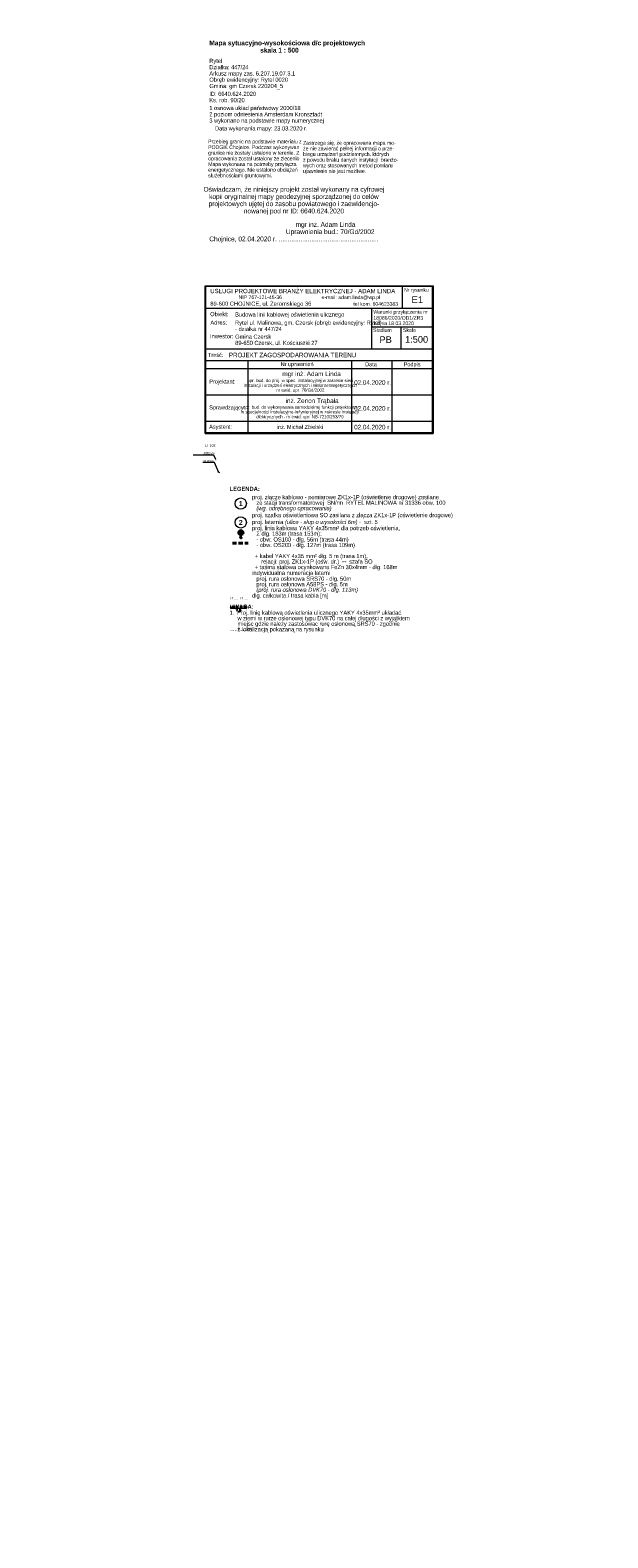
# Model space of a CAD drawing. Header units: metres. Extents: x 0 to 6486189, y 0 to 5958420.
# Tile 24 of 24: x 6485910 to 6486189, y 5957693 to 5958420. Entities that reach past the tile are written whole.
import ezdxf
from ezdxf import colors
from ezdxf.entities.mleader import LeaderData, LeaderLine
from ezdxf.enums import TextEntityAlignment as Align
from ezdxf.math import Vec2, Vec3

# ---------------------------------------------------------------- set-up
doc = ezdxf.new("R2010")
doc.units = ezdxf.units.M
doc.header["$MEASUREMENT"] = 0
doc.set_wipeout_variables(frame=1)
doc.linetypes.add('DASHED', pattern=[19.05, 12.7, -6.35])
doc.linetypes.add('L_0_04', pattern=[1.5, 1, -0.5])
doc.layers.get('0').update_dxf_attribs({"color": 8, "linetype": 'CONTINUOUS', "lineweight": 13})
doc.layers.get('DEFPOINTS').update_dxf_attribs({"linetype": 'CONTINUOUS', "lineweight": 0, "true_color": 0xffffff})
for name, color, linetype, lineweight in [('E_proj_nn_opisy', 7, 'CONTINUOUS', 9), ('E_proj_opisy', 7, 'CONTINUOUS', 9), ('E_proj_opisy_ośw', 1, 'CONTINUOUS', 13), ('E_proj_opisy_ośw.', 7, 'CONTINUOUS', 13), ('E_proj_osłona r. opis', 166, 'CONTINUOUS', 9), ('E_proj_ośw_latarnia', 1, 'CONTINUOUS', 35), ('E_proj_ośw_linia', 1, 'L_0_04', 40), ('E_proj_ośw_opisy_latarnie', 230, 'CONTINUOUS', 13), ('E_proj_ośw_osłona r.', 140, 'L_0_04', 25)]:
    doc.layers.add(name, color=color, linetype=linetype, lineweight=lineweight)
doc.styles.add('0PISY', font='arial.ttf', dxfattribs={"width": 0.8})
doc.styles.add('Andy', font='arial.ttf', dxfattribs={"height": 2})
doc.styles.add('Andy 14', font='arial.ttf', dxfattribs={"height": 2.8})
doc.styles.add('Andy B', font='arialbd.ttf', dxfattribs={"height": 1.8})
doc.styles.add('Annotative', font='simplex.shx')
doc.styles.add('ARIAL', font='arial.ttf', dxfattribs={"height": 2})
doc.styles.add('Narrow', font='ARIALN.TTF', dxfattribs={"height": 2})
doc.styles.get("Standard").update_dxf_attribs({"font": 'simplex.shx'})
doc.styles.add('Style-Arial', font='arial.ttf')
doc.dimstyles.new('wymiary', dxfattribs={"dimtxt": 0.65, "dimasz": 0.25, "dimexe": 0.25, "dimexo": 1, "dimgap": 0.1, "dimtad": 1, "dimzin": 1, "dimtxsty": 'Annotative', "dimblk": 'OBLIQUE', "dimcen": 0.0025, "dimdle": 0.05, "dimadec": 0, "dimazin": 0, "dimtfac": 1, "dimtmove": 0, "dimatfit": 3, "dimldrblk": 'NONE', "dimfxl": 1, "dimarcsym": 0})

# ---------------------------------------------------------------- blocks, each defined once
blk = doc.blocks.new('data')
at = {"style": 'Narrow'}
blk.add_text('02.04.2020 r.', height=2, dxfattribs=at).set_placement((3540011.6, 6012177.69), align=Align.MIDDLE_CENTER)
blk = doc.blocks.new('_None')
blk = doc.blocks.new('_Oblique')
at = {"color": 0, "linetype": 'ByBlock', "lineweight": -2}
blk.add_line((-0.5, -0.5), (0.5, 0.5), dxfattribs=at)
blk = doc.blocks.new('opis_wieloninia')
at = {"lineweight": 0, "transparency": 16777216}
blk.add_wipeout([(-0.52, 1.93), (-0.62, 1.9), (-0.73, 1.86), (-0.81, 1.82), (-0.99, 1.73), (-1.12, 1.65), (-1.25, 1.56), (-1.38, 1.44), (-1.5, 1.32), (-1.61, 1.18), (-1.74, 0.97), (-1.83, 0.8), (-1.9, 0.63), (-1.94, 0.46), (-1.98, 0.24), (-2, 0), (-1.99, -0.21), (-1.92, -0.56), (-1.81, -0.85), (-1.66, -1.11), (-1.47, -1.36), (-1.28, -1.53), (-1.07, -1.68), (-0.85, -1.81), (-0.52, -1.93), (-0.3, -1.97), (0, -2), (0.32, -1.97), (0.68, -1.88), (0.97, -1.75), (1.23, -1.57), (1.41, -1.41), (1.61, -1.18), (1.81, -0.85), (1.93, -0.51), (1.99, -0.19), (1.99, 0.16), (1.92, 0.54), (1.86, 0.73), (1.74, 0.98), (1.57, 1.24), (1.35, 1.47), (1.15, 1.63), (0.91, 1.78), (0.68, 1.88), (0.42, 1.95), (0.32, 1.97), (0.19, 1.99), (0.09, 1.99), (-0.06, 2), (-0.17, 1.99), (-0.27, 1.98), (-0.32, 1.97)], dxfattribs=at)
at = {"linetype": 'Continuous', "transparency": 16777216}
blk.add_circle((0, 0), 2, dxfattribs=at)
at = {"layer": 'E_proj_opisy', "transparency": 16777216, "style": 'Andy B'}
blk.add_attdef('NR', text='', height=1.8, dxfattribs=at).set_placement((0, 0), align=Align.MIDDLE_CENTER)
blk = doc.blocks.new('*D19')
at = {"layer": 'DEFPOINTS', "color": 0, "lineweight": -2, "transparency": 16777216}
for p, q in [((0.05, -0.78), (-7.67, -0.78)), ((-7.62, -1), (-7.62, -1.03)), ((0, -1), (0, -1.03))]:
    blk.add_line(p, q, dxfattribs=at)
at = {"layer": 'DEFPOINTS', "color": 0, "transparency": 16777216}
for p in [(0, 0), (-7.62, 0), (-7.62, -0.78)]:
    blk.add_point(p, dxfattribs=at)
at = {"layer": 'DEFPOINTS', "color": 0, "lineweight": -2, "transparency": 16777216, "xscale": 0.25, "yscale": 0.25, "zscale": 0.25, "rotation": 180}
blk.add_blockref('_Oblique', (-7.62, -0.78), dxfattribs=at)
at = {"layer": 'DEFPOINTS', "color": 0, "lineweight": -2, "transparency": 16777216, "xscale": 0.25, "yscale": 0.25, "zscale": 0.25}
blk.add_blockref('_Oblique', (0, -0.78), dxfattribs=at)
at = {"layer": 'DEFPOINTS', "color": 0, "lineweight": 0, "transparency": 16777216, "insert": (-3.81, -1.66), "char_height": 1.3, "attachment_point": 5}
blk.add_mtext('7,6', dxfattribs=at)
blk = doc.blocks.new('*U18')
at = {"linetype": 'DASHED', "lineweight": 13, "ltscale": 0.1}
for p, q in [((0, 0.3), (-7.62, 0.3)), ((0, -0.3), (-7.62, -0.3))]:
    blk.add_line(p, q, dxfattribs=at)
at = {"linetype": 'DASHED', "lineweight": 13, "ltscale": 0.01}
for centre in [(-7.62, 0), (0, 0)]:
    blk.add_ellipse(centre, major_axis=(0, 0.3), ratio=0.5, dxfattribs=at)
at = {"layer": 'DEFPOINTS', "color": 1, "lineweight": 0}
dim = blk.add_aligned_dim(p1=(0, 0), p2=(-7.62, 0), distance=0.78, dimstyle='wymiary', override={"dimtxt": 1.3, "dimtad": 2, "dimdec": 1, "dimlfac": 1, "dimrnd": 0, "dimtxsty": 'Standard'}, dxfattribs=at)
dim.commit()
dim.dimension.update_dxf_attribs({"geometry": '*D19', "text_midpoint": (-3.81, -1.66)})

msp = doc.modelspace()

# ---------------------------------------------------------------- linework, layer by layer
at = {"color": 7, "linetype": 'Continuous'}
for p, q in [((6485994.97, 5958225.69), (6485994.98, 5958296.98)), ((6485994.98, 5958296.98), (6486104.98, 5958296.98)), ((6485995.28, 5958226.12), (6485995.28, 5958296.69)), ((6486104.69, 5958226.12), (6486104.69, 5958296.69)), ((6485995.28, 5958244.28), (6486104.69, 5958244.28)), ((6485995.28, 5958231.69), (6486104.69, 5958231.69)), ((6485995.28, 5958226.12), (6486104.69, 5958226.12))]:
    msp.add_line(p, q, dxfattribs=at)
at = {"color": 7}
for p, q in [((6485995.28, 5958296.69), (6486104.69, 5958296.69)), ((6486090, 5958296.69), (6486090, 5958286.15)), ((6486104.98, 5958296.98), (6486104.98, 5958225.68)), ((6485995.28, 5958286.15), (6486104.69, 5958286.15)), ((6486075.21, 5958277.1), (6486104.69, 5958277.1)), ((6486089.55, 5958266.46), (6486089.55, 5958277.1)), ((6485995.28, 5958266.46), (6486104.67, 5958266.46)), ((6485995.28, 5958260.9), (6486104.67, 5958260.9)), ((6486015.6, 5958226.12), (6486015.6, 5958260.9)), ((6486065.78, 5958226.12), (6486065.78, 5958260.9)), ((6486085.13, 5958226.12), (6486085.13, 5958260.9)), ((6485995.28, 5958257.06), (6486104.67, 5958257.06)), ((6485994.97, 5958225.69), (6486104.98, 5958225.68))]:
    msp.add_line(p, q, dxfattribs=at)
at = {"color": 7, "flags": 128}
msp.add_lwpolyline([(6486075.21, 5958286.15), (6486075.21, 5958266.46)], dxfattribs=at)

# ---------------------------------------------------------------- block references
at = {"layer": 'E_proj_opisy', "transparency": 33554687, "xscale": 1.1, "yscale": 1.1, "zscale": 1.1}
for p in [(2592062.98, -655145.17), (2592062.98, -655157.65), (2592062.98, -655166.68)]:
    msp.add_blockref('data', p, dxfattribs=at)

# ---------------------------------------------------------------- texts
at = {"color": 7, "lineweight": 20}
for s, height, style, p in [('89-600 CHOJNICE, ul. Żeromskiego 36', 1.9886, 'ARIAL', (6486021.78, 5958287.32)), ('USŁUGI PROJEKTOWE BRANŻY ELEKTRYCZNEJ - ADAM LINDA', 2.1043, 'Andy', (6486042, 5958293.37)), ('NIP 767-121-45-36                            e-mail: adam.linda@wp.pl', 1.76, 'ARIAL', (6486045.25, 5958290.54)), ('Nr rysunku', 1.76, 'ARIAL', (6486096.91, 5958294.06)), ('tel kom. 604623383', 1.76, 'ARIAL', (6486077.24, 5958287.33))]:
    msp.add_text(s, height=height, dxfattribs=dict(at, style=style)).set_placement(p, align=Align.CENTER)
at = {"color": 7, "lineweight": 20, "style": 'ARIAL'}
for s, height, p in [('Stadium', 1.76, (6486075.97, 5958274.72)), ('Skala', 1.76, (6486090.42, 5958274.72)), ('Treść:', 1.909, (6485996.3, 5958262.65)), ('Nr uprawnień', 1.9091, (6486031.35, 5958258.19)), ('Data', 1.909, (6486072.15, 5958258.13)), ('Podpis', 1.909, (6486090.72, 5958258.13))]:
    msp.add_text(s, height=height, dxfattribs=at).set_placement(p)
for s, height, p in [('Projektant:', 1.9091, (6485996.87, 5958250.76)), ('Sprawdzający:', 1.9091, (6485996.87, 5958238.25)), ('Asystent:', 1.909, (6485996.87, 5958228.98))]:
    msp.add_text(s, height=height, dxfattribs=at).set_placement(p, align=Align.MIDDLE_LEFT)
msp.add_text('inż. Michał Zbielski', height=1.9091, dxfattribs=at).set_placement((6486040.71, 5958228.87), align=Align.MIDDLE_CENTER)
at = {"layer": 'E_proj_nn_opisy', "insert": (6486006.69, 5958199.99), "char_height": 3.6, "attachment_point": 1, "line_spacing_factor": 0.8, "style": '0PISY', "bg_fill": 3, "box_fill_scale": 1.5, "bg_fill_color": 256, "bg_fill_transparency": 0}
msp.add_mtext('\\fArial|b1|i0|c238|p34;\\H0.55556x;\\W1;{\\A1;LEGENDA:\\fArial|b0|i0|c238|p34;\\P\\H0.5x;\\P\\H2x;              \\fArial Narrow|b0|i0|c238|p34;proj. złącze kablowo - pomiarowe ZK1x-1P (oświetlenie drogowe) zasilane \\P                 ze stacji transformatorowej  SN/nn  RYTEL MALINOWA nr 31336 obw. 100\\P                 \\fArial Narrow|b0|i1|c238|p34;(wg. odrębnego opracowania)\\P\\fArial|b0|i0|c238|p34;\\H0.25x;\\P\\H4x;              \\fArial Narrow|b0|i0|c238|p34;proj. szafka oświetleniowa SO zasilana z złącza ZK1x-1P (oświetlenie drogowe)                 \\P\\fArial|b0|i0|c238|p34;\\H0.25x;\\P\\H4x;              \\fArial Narrow|b0|i0|c238|p34;proj. latarnia \\fArial Narrow|b0|i1|c238|p34;(ulice - słup o wysokości 6m)\\fArial Narrow|b0|i0|c238|p34; -  szt. 5\\fArial|b0|i0|c238|p34;\\P\\H0.05x;\\P\\P\\H19.99892x;              \\fArial Narrow|b0|i0|c238|p34;proj. linia kablowa YAKY 4x35mm² dla potrzeb oświetlenia, \\P}\\fArial Narrow|b0|i0|c238|p34;                 Σ dłg.{\\A1; 183m (trasa 153m):\\P\\H0.05x;\\P\\H19.99892x;                 - obw. OS100 - dłg. 56m (trasa 44m)\\P                 - obw. OS200 - dłg. 127m (trasa 109m)\\P^I^I^I               \\P\\H0.99999x;                + kabel YAKY 4x35 mm² dłg. 5 m (trasa 1m), \\P                    relacji:}\\fArial Narrow|b0|i0|c134|p34;\\H0.99999x; \\fArial Narrow|b0|i0|c238|p34;proj. ZK1x-1P{\\A1; (ośw. dr.) }\\fArial Narrow|b0|i0|c134|p34;↔\\fArial Narrow|b0|i0|c238|p34; szafa S\\A1;O\\P                + taśma stalowa ocynkowana FeZn 30x4mm - dłg. 168m \\P\\H0.05x;\\P\\fArial|b0|i0|c238|p34; \\H19.99892x;              \\fArial Narrow|b0|i0|c238|p34;indywidualna \\H0.99999x;numeracja latarni\\fArial|b0|i0|c238|p34;\\H0.05x;\\P\\H0.99999x;              \\P\\fArial Narrow|b0|i0|c238|p34;\\H19.99988x;                 proj. rura osłonowa SRS70 - dłg. 50m\\P                 proj. rura osłonowa A58PS - dłg. 5m \\P                 \\fArial Narrow|b0|i1|c238|p34;(\\H0.99998x;proj. rura osłonowa DVK70 - dłg. 113m)\\fArial|b0|i0|c238|p34;\\P\\H0.05x;\\P\\H20.00004x;              \\fArial Narrow|b0|i0|c238|p34;dłg. całkowita / trasa kabla [m]\\P\\pi-10.8,l10.8t10.8;\\fArial Narrow|b1|i0|c238|p34;\\PUWAGA:\\P\\fArial Narrow|b0|i0|c238|p34;\\H0.1x;\\P\\pi-3.6,l3.6t3.6,7.2;\\H10x;1.^IProj. linię kablową oświetlenia ulicznego YAKY 4x35mm² układać \\P\\pt7.2;     w ziemi w rurze osłonowej typu DVK70 na całej długości z wyjątkiem \\P     miejsc gdzie należy zastosowac rurę osłonową SRS70 - zgodnie \\P     z lokalizacją pokazaną na rysunku', dxfattribs=at)
at = {"layer": 'E_proj_opisy', "color": 7, "transparency": 33554687}
for s, height, style, p in [('E1', 3.3, 'ARIAL', (6486097.3, 5958288.59)), ('PB', 3.182, 'ARIAL', (6486082.03, 5958269.37)), ('1:500', 3.182, 'ARIAL', (6486096.96, 5958269.5)), ('PROJEKT ZAGOSPODAROWANIA TERENU', 2.2, 'Narrow', (6486037.08, 5958262.46))]:
    msp.add_text(s, height=height, dxfattribs=dict(at, style=style)).set_placement(p, align=Align.CENTER)
at = {"layer": 'E_proj_opisy', "color": 7, "transparency": 33554687, "style": 'ARIAL'}
for s, p in [('Obiekt:', (6485997.31, 5958282.29)), ('Adres:', (6485997.41, 5958278.18)), ('Inwestor:', (6485997.23, 5958271.61))]:
    msp.add_text(s, height=2, dxfattribs=at).set_placement(p)
at = {"layer": 'E_proj_opisy', "color": 7, "lineweight": 20, "transparency": 33554687, "style": 'ARIAL'}
for s, p in [('Warunki przyłączenia nr', (6486076.1, 5958283.47)), ('18086/2020/OD1/ZR3', (6486076.1, 5958280.59)), ('z dnia 18.03.2020', (6486076.1, 5958277.98))]:
    msp.add_text(s, height=1.76, dxfattribs=at).set_placement(p)
at = {"layer": 'E_proj_opisy', "lineweight": 20, "ltscale": 0.14, "transparency": 33554687, "insert": (6486037.75, 5958331.94), "char_height": 2, "width": 85.6018, "attachment_point": 5, "line_spacing_factor": 0.909091, "style": 'Narrow', "bg_fill": 3, "box_fill_scale": 2, "bg_fill_color": 256, "bg_fill_transparency": 0}
msp.add_mtext('{\\H0.5x;\\C1;\\P\\H2.3x;Oświadczam, że niniejszy projekt został wykonany na cyfrowej \\Pkopii oryginalnej mapy geodezyjnej sporządzonej do celów \\Pprojektowych ujętej do zasobu powiatowego i\\~zaewidencjo- \\Pnowanej pod nr\\~ID: 6640.624.2020\\H0.86957x;\\P}\\P\\pxi-20,l20,t22;{\\C7;                                        \\H1.15x;mgr inż. Adam Linda\\P\\ptz;                                        Uprawnienia bud.: 70/Gd/2002\\P\\pi0,l0;\\C1;Chojnice, 02.04.2020\\~r. .......................................................}', dxfattribs=at)
at = {"layer": 'E_proj_opisy', "color": 7, "transparency": 33554687, "attachment_point": 1, "line_spacing_factor": 0.9, "style": 'ARIAL'}
for s, insert, char_height, width in [('{\\fArial Narrow|b0|i0|c238|p34;\\C256;Budowa linii kablowej oświetlenia ulicznego}', (6486009.37, 5958284.11), 2, 67.4834), ('\\A1;{\\fArial Narrow|b0|i0|c238|p34;\\H1.11111x;Rytel\\fArial Narrow|b0|i0|c0|p34; ul. \\fArial Narrow|b0|i0|c238|p34;Malinowa\\fArial Narrow|b0|i0|c0|p34;, gm. C\\fArial Narrow|b0|i0|c238|p34;zersk (obręb ewidencyjny: Rytel)\\P\\fArial Narrow|b0|i0|c0|p34;- działk\\fArial Narrow|b0|i0|c238|p34;a\\fArial Narrow|b0|i0|c0|p34; nr\\fArial Narrow|b0|i0|c238|p34; 447/24\\H0.9x; \\fArial Narrow|b0|i0|c0|p34; } ', (6486009.36, 5958280.13), 1.8, 64.52)]:
    msp.add_mtext(s, dxfattribs=dict(at, insert=insert, char_height=char_height, width=width))
at = {"layer": 'E_proj_opisy', "linetype": 'Continuous', "transparency": 33554687, "insert": (6486009.4, 5958273.41), "char_height": 2, "width": 68.7174, "attachment_point": 1, "line_spacing_factor": 0.9, "style": 'Andy'}
msp.add_mtext('\\A1;{\\fArial Narrow|b0|i0|c238|p34;Gmina Czersk\\P89-650 Czersk, ul. Kościuszki 27}', dxfattribs=at)
at = {"layer": 'E_proj_opisy', "char_height": 2.2, "attachment_point": 5, "style": 'Style-Arial'}
for s, insert in [('\\pi9.8636;mgr inż. Adam Linda', (6486041.34, 5958254.15)), ('\\pxi4.9318;inż. Zenon Trąbała', (6486041.1, 5958241.16))]:
    msp.add_mtext(s, dxfattribs=dict(at, insert=insert))
at = {"layer": 'E_proj_opisy', "attachment_point": 5, "line_spacing_factor": 0.9, "style": 'Style-Arial'}
for s, insert, char_height in [('{\\fArial Narrow|b0|i0|c238|p34;upr. bud. do proj. w spec. instalacyjnej w zakresie sieci ^Jinstalacji i urządzeń elektrycznych i elektroenergetycznych \\Pnr ewid. upr. 70/Gd/2002}', (6486040.84, 5958248.72), 1.54), ('{\\fArial Narrow|b0|i0|c238|p34;\\H1.07692x;upr. bud. do wykonywania samodzielnej funkcji projektanta \\Pw\\~specjalności instalacyjno-inżynieryjnej w zakresie instalacji \\Pelektrycznych - nr ewid. upr. NB-7210/253/79}', (6486040.61, 5958235.88), 1.43)]:
    msp.add_mtext(s, dxfattribs=dict(at, insert=insert, char_height=char_height))

# ---------------------------------------------------------------- leaders
at = {"layer": 'E_proj_opisy_ośw.', "color": 10}
ml = msp.add_multileader_mtext('Standard', dxfattribs=at)
ml.set_content('\\A1;LT 102', color=10, style='Narrow')
ml.set_leader_properties(color=256)
ml.set_arrow_properties(name='NONE')
ml.build(insert=Vec2(0, 0))
ml.multileader.update_dxf_attribs({"leader_type": 0, "has_dogleg": 0, "has_text_frame": 1, "text_left_attachment_type": 3, "dogleg_length": 0.36, "arrow_head_size": 0, "scale": 0.7})
ctx = ml.context
ctx.base_point, ctx.scale, ctx.char_height, ctx.arrow_head_size, ctx.landing_gap_size, ctx.plane_origin = Vec3(6485994.31, 5958220.03), 0.7, 1.2, 0, 0.42, Vec3(6486842.28, 5958114.14)
ctx.left_attachment = 3
notes = []
notes.append((ctx, [(0, (0, 0, 0), (0, 0), (1, 0), 1, [])]))
ctx.mtext.insert, ctx.mtext.defined_height, ctx.mtext.line_spacing_factor, ctx.mtext.flow_direction = Vec3(6485994.73, 5958220.54), 0.924, 0.266667, 5
ctx.mtext.has_bg_fill, ctx.mtext.bg_color, ctx.mtext.bg_scale_factor, ctx.mtext.bg_transparency, ctx.mtext.use_window_bg_color = 1, -1073741824, 1.5, 0, 1
for ctx, leaders in notes:
    for number, flags, end, landing, length, lines in leaders:
        leader = LeaderData()
        leader.index, (leader.has_last_leader_line, leader.has_dogleg_vector, leader.attachment_direction) = number, flags
        leader.last_leader_point, leader.dogleg_vector, leader.dogleg_length = Vec3(end), Vec3(landing), length
        for number, points, colour, breaks in lines:
            line = LeaderLine()
            line.index, line.vertices, line.color, line.breaks = number, Vec3.list(points), colors.encode_raw_color(colour), breaks
            leader.lines.append(line)
        ctx.leaders.append(leader)

# ---------------------------------------------------------------- next in the draw order: hatches: boundary and pattern name
at = {"layer": 'E_proj_ośw_latarnia', "true_color": 0xffffff}
h = msp.add_hatch(color=7, dxfattribs=at)
h.dxf.hatch_style = 1
h.paths.add_polyline_path([(6486012.17, 5958175.48, 1), (6486012.17, 5958175.28, 1)], flags=0)
h.paths.add_polyline_path([(6486011.97, 5958175.58), (6486011.97, 5958175.19), (6486012.36, 5958175.19), (6486012.36, 5958175.58)])
h.paths.add_polyline_path([(6486012.17, 5958175.48, -1), (6486012.17, 5958175.28, -1)], flags=16)
h.paths.add_polyline_path([(6486012.83, 5958178.59, -0.683546), (6486011.47, 5958178.57, 0.679532), (6486012.16, 5958176.84, 0.687575)])
at = {"layer": 'E_proj_ośw_latarnia'}
h = msp.add_hatch(color=256, dxfattribs=at)
edge = h.paths.add_edge_path()
edge.add_arc((6486012.16, 5958177.84), 1.01, 48.23808, 133.40299)
edge.add_arc((6486012.14, 5958178.85), 0.731, 202.11176, 339.52931)
at = {"layer": 'E_proj_ośw_latarnia', "true_color": 0xffffff}
h = msp.add_hatch(color=7, dxfattribs=at)
h.dxf.hatch_style = 1
h.paths.add_polyline_path([(6486012.17, 5958175.48, 1), (6486012.17, 5958175.28, 1)])

# ---------------------------------------------------------------- next in the draw order: linework, layer by layer
at = {"layer": 'E_proj_ośw_latarnia'}
msp.add_lwpolyline([(6486012.83, 5958178.59, 0.389707), (6486011.47, 5958178.57), (6486011.47, 5958178.57, 0.683546)], format="xyb", close=True, dxfattribs=at)
msp.add_lwpolyline([(6486011.97, 5958175.19), (6486011.97, 5958175.58), (6486012.36, 5958175.58), (6486012.36, 5958175.19)], close=True, dxfattribs=at)
at = {"layer": 'E_proj_ośw_latarnia', "flags": 128}
msp.add_lwpolyline([(6486012.17, 5958175.58), (6486012.16, 5958176.84)], dxfattribs=at)
at = {"layer": 'E_proj_ośw_latarnia'}
for centre, radius in [((6486012.16, 5958177.84), 1.01), ((6486012.17, 5958175.38), 0.0984)]:
    msp.add_circle(centre, radius, dxfattribs=at)
at = {"layer": 'E_proj_ośw_linia', "ltscale": 2, "transparency": 33554687}
msp.add_lwpolyline([(6486008.03, 5958172.81), (6486015.65, 5958172.81)], dxfattribs=at)

# ---------------------------------------------------------------- next in the draw order: block references
at = {"layer": 'E_proj_ośw_osłona r.', "lineweight": 0}
msp.add_blockref('*U18', (6486014.8, 5958141.98), dxfattribs=at)

# ---------------------------------------------------------------- next in the draw order: texts
at = {"layer": 'E_proj_nn_opisy', "lineweight": 0, "style": 'Andy 14', "width": 0.8}
msp.add_text('...../.....m', height=2, dxfattribs=at).set_placement((6486006.73, 5958130.4))
at = {"layer": 'E_proj_opisy', "lineweight": 20, "ltscale": 0.14, "transparency": 33554687, "insert": (6485994.56, 5958367.45), "char_height": 1.8, "width": 45.506, "attachment_point": 1, "line_spacing_factor": 0.909091, "style": 'Narrow', "bg_fill": 3, "box_fill_scale": 1.9, "bg_fill_color": 256, "bg_fill_transparency": 0}
msp.add_mtext('\\pxl1;Przebieg granic na podstawie materiału z PODGiK Chojnice. Podczas wykonywania mapy granice nie zostały ustalone w\\~terenie. Zakres opracowania został ustalony ze zleceniodawcą. Mapa wykonana na potrzeby przyłącza energetycznego. Nie ustalono obciążeń służebnościami gruntowymi.', dxfattribs=at)

# ---------------------------------------------------------------- next in the draw order: leaders
at = {"layer": 'E_proj_opisy', "linetype": 'Continuous', "transparency": 33554687}
ml = msp.add_multileader_block('Standard', dxfattribs=at)
ml.set_content('opis_wieloninia', color=256, scale=1.365354)
ml.set_attribute('NR', '1', width=0)
ml.set_leader_properties(color=256, linetype='ByLayer', lineweight=-1)
ml.build(insert=Vec2(0, 0))
ml.multileader.update_dxf_attribs({"has_text_frame": 1, "text_right_attachment_type": 6, "dogleg_length": 0.3, "arrow_head_size": 1.02, "block_connection_type": 1})
ctx = ml.context
ctx.base_point, ctx.char_height, ctx.arrow_head_size, ctx.landing_gap_size, ctx.plane_origin, ctx.plane_x_axis, ctx.plane_y_axis = Vec3(6486009.36, 5958191.86), 1.36, 1.02, 0.68, Vec3(6486021.78, 5958195.97), Vec3(0.999998, 0.002204), Vec3(-0.002204, 0.999998)
ctx.right_attachment, ctx.attachment_type = 6, 1
notes = []
notes.append((ctx, [(0, (0, 0, 0), (0, 0), (1, 0), 1, [])]))
ctx.block.insert, ctx.block.rotation = Vec3(6486012.09, 5958191.87), 0.002204
ml = msp.add_multileader_block('Standard', dxfattribs=at)
ml.set_content('opis_wieloninia', color=256, scale=1.365354)
ml.set_attribute('NR', '2', width=0)
ml.set_leader_properties(color=256, linetype='ByLayer', lineweight=-1)
ml.build(insert=Vec2(0, 0))
ml.multileader.update_dxf_attribs({"has_text_frame": 1, "text_right_attachment_type": 6, "dogleg_length": 0.3, "arrow_head_size": 1.02, "block_connection_type": 1})
ctx = ml.context
ctx.base_point, ctx.char_height, ctx.arrow_head_size, ctx.landing_gap_size, ctx.plane_origin, ctx.plane_x_axis, ctx.plane_y_axis = Vec3(6486009.36, 5958182.77), 1.36, 1.02, 0.68, Vec3(6486021.78, 5958186.88), Vec3(0.999998, 0.002204), Vec3(-0.002204, 0.999998)
ctx.right_attachment, ctx.attachment_type = 6, 1
notes.append((ctx, [(0, (0, 0, 0), (0, 0), (1, 0), 1, [])]))
ctx.block.insert, ctx.block.rotation = Vec3(6486012.09, 5958182.78), 0.002204
at = {"layer": 'E_proj_opisy_ośw', "lineweight": 13}
ml = msp.add_multileader_mtext('Standard', dxfattribs=at)
ml.set_content('{\\H1.1x;31/25m} ', color=256, style='Andy')
ml.set_leader_properties(color=256, linetype='CONTINUOUS', lineweight=-1)
ml.set_arrow_properties(name='OBLIQUE')
ml.build(insert=Vec2(0, 0))
ml.multileader.update_dxf_attribs({"has_dogleg": 0, "text_left_attachment_type": 6, "text_right_attachment_type": 6, "dogleg_length": 0.36, "arrow_head_size": 0.75})
ctx = ml.context
ctx.base_point, ctx.char_height, ctx.arrow_head_size, ctx.landing_gap_size, ctx.plane_origin = Vec3(6485993.51, 5958211.64), 1, 0.75, 0.5, Vec3(6486024.23, 5958198.57)
ctx.left_attachment, ctx.right_attachment, ctx.text_align_type = 6, 6, 1
notes.append((ctx, [(1, (1, 1, 0), (6485999.83, 5958211.64), (-1, 0), 0.36, [(0, [(6486001.29, 5958207.15)], 0, [])])]))
ctx.mtext.insert, ctx.mtext.alignment, ctx.mtext.line_spacing_factor, ctx.mtext.line_spacing_style = Vec3(6485996.49, 5958212.86), 2, 0.9, 2
ctx.mtext.has_bg_fill, ctx.mtext.bg_color, ctx.mtext.bg_scale_factor, ctx.mtext.bg_transparency, ctx.mtext.use_window_bg_color = 1, -1073741824, 1.2, 0, 1
for ctx, leaders in notes:
    for number, flags, end, landing, length, lines in leaders:
        leader = LeaderData()
        leader.index, (leader.has_last_leader_line, leader.has_dogleg_vector, leader.attachment_direction) = number, flags
        leader.last_leader_point, leader.dogleg_vector, leader.dogleg_length = Vec3(end), Vec3(landing), length
        for number, points, colour, breaks in lines:
            line = LeaderLine()
            line.index, line.vertices, line.color, line.breaks = number, Vec3.list(points), colors.encode_raw_color(colour), breaks
            leader.lines.append(line)
        ctx.leaders.append(leader)

# ---------------------------------------------------------------- next in the draw order: texts
at = {"layer": 'E_proj_opisy', "lineweight": 20, "ltscale": 0.14, "transparency": 33554687, "insert": (6485994.92, 5958418.28), "char_height": 2, "width": 85.6319, "attachment_point": 1, "line_spacing_factor": 0.909091, "style": 'Narrow', "bg_fill": 3, "box_fill_scale": 2, "bg_fill_color": 256, "bg_fill_transparency": 0}
msp.add_mtext('\\P\\pxl1;{\\fArial Narrow|b1|i0|c238|p34;\\H1.15x;Mapa sytuacyjno-wysokościowa d/c projektowych\\P                            skala 1 : 500}\\P{\\H0.6x;\\P}Rytel\\PDziałka: 447/24\\PArkusz mapy zas. 6.207.19.07.3.1\\PObręb ewidencyjny: Rytel 0020\\PGmina: gm Czersk 220204_5  \\P{\\H0.25x;\\P\\H4x;\\C1;ID: 6640.624.2020\\PKs. rob. 90/20 \\P\\pl2;\\H0.25x;\\P\\pl1;}1 osnowa układ państwowy 2000/18\\P2 poziom odniesienia Amsterdam {\\C255;\\c16777215;Kronsztadt }\\P3 wykonano na podstawie mapy numerycznej\\P\\pl2;{\\H0.25x;\\P\\pl0.41176,t7;} Data wykonania mapy: 23.03.2020 r.', dxfattribs=at)

# ---------------------------------------------------------------- next in the draw order: leaders
at = {"layer": 'E_proj_osłona r. opis', "linetype": 'Continuous', "lineweight": 13, "transparency": 33554687}
ml = msp.add_multileader_mtext('Standard', dxfattribs=at)
ml.set_content('{\\fArial Narrow|b0|i0|c238|p34;\\H0.92308x;\\Q12;\\W0.6; SRS50 -6m\\fArial|b0|i0|c238|p34;\\H1.0833x; }', color=256, style='Andy')
ml.set_leader_properties(color=256, linetype='CONTINUOUS', lineweight=-1)
ml.build(insert=Vec2(0, 0))
ml.multileader.update_dxf_attribs({"has_dogleg": 0, "text_left_attachment_type": 6, "text_right_attachment_type": 6, "dogleg_length": 0.36, "arrow_head_size": 0.75})
ctx = ml.context
ctx.base_point, ctx.char_height, ctx.arrow_head_size, ctx.landing_gap_size, ctx.plane_origin = Vec3(6485994.04, 5958215.24), 1.3, 0.75, 0.2, Vec3(6486014.72, 5958201.28)
ctx.left_attachment, ctx.right_attachment, ctx.text_align_type = 6, 6, 1
notes = []
notes.append((ctx, [(1, (1, 1, 0), (6485999.49, 5958215.24), (-1, 0), 0.36, [(0, [(6486000.27, 5958212.45)], 0, [])])]))
ctx.mtext.insert, ctx.mtext.alignment, ctx.mtext.line_spacing_factor, ctx.mtext.line_spacing_style = Vec3(6485996.59, 5958216.78), 2, 0.9, 2
ctx.mtext.has_bg_fill, ctx.mtext.bg_color, ctx.mtext.bg_scale_factor, ctx.mtext.bg_transparency, ctx.mtext.use_window_bg_color = 1, -1073741824, 1, 0, 1
at = {"layer": 'E_proj_ośw_opisy_latarnie'}
ml = msp.add_multileader_mtext('Standard', dxfattribs=at)
ml.set_content('\\A1;LT .....', color=256, style='Narrow')
ml.set_leader_properties(color=256)
ml.set_arrow_properties(name='NONE')
ml.build(insert=Vec2(0, 0))
ml.multileader.update_dxf_attribs({"leader_type": 0, "has_dogleg": 0, "has_text_frame": 1, "text_left_attachment_type": 3, "dogleg_length": 0.36, "arrow_head_size": 0, "scale": 0.7})
ctx = ml.context
ctx.base_point, ctx.scale, ctx.char_height, ctx.arrow_head_size, ctx.landing_gap_size, ctx.plane_origin = Vec3(6486011.17, 5958146.15), 0.7, 1, 0, 0.42, Vec3(6486260.05, 5958377.13)
ctx.left_attachment = 3
notes.append((ctx, [(0, (0, 0, 0), (0, 0), (1, 0), 1, [])]))
ctx.mtext.insert, ctx.mtext.defined_height, ctx.mtext.line_spacing_factor, ctx.mtext.flow_direction = Vec3(6486011.59, 5958146.65), 0.924, 0.266667, 5
ctx.mtext.has_bg_fill, ctx.mtext.bg_color, ctx.mtext.bg_scale_factor, ctx.mtext.bg_transparency, ctx.mtext.use_window_bg_color = 1, -1073741824, 1.5, 0, 1
for ctx, leaders in notes:
    for number, flags, end, landing, length, lines in leaders:
        leader = LeaderData()
        leader.index, (leader.has_last_leader_line, leader.has_dogleg_vector, leader.attachment_direction) = number, flags
        leader.last_leader_point, leader.dogleg_vector, leader.dogleg_length = Vec3(end), Vec3(landing), length
        for number, points, colour, breaks in lines:
            line = LeaderLine()
            line.index, line.vertices, line.color, line.breaks = number, Vec3.list(points), colors.encode_raw_color(colour), breaks
            leader.lines.append(line)
        ctx.leaders.append(leader)

# ---------------------------------------------------------------- next in the draw order: texts
at = {"layer": 'E_proj_opisy', "lineweight": 20, "ltscale": 0.14, "transparency": 33554687, "insert": (6486042.18, 5958366.81), "char_height": 1.8, "width": 38.5629, "attachment_point": 1, "line_spacing_factor": 0.909091, "style": 'Narrow', "bg_fill": 3, "box_fill_scale": 2, "bg_fill_color": 256, "bg_fill_transparency": 0}
msp.add_mtext('Zastrzega się, że opracowana mapa mo- że nie zawierać pełnej informacji o prze- biegu urządzeń podziemnych, których z\\~powodu braku danych instytucji  branżo- wych oraz stosowanych metod pomiaru  ujawnienie nie jest możliwe. ', dxfattribs=at)

# ---------------------------------------------------------------- next in the draw order: leaders
at = {"layer": 'E_proj_ośw_opisy_latarnie', "color": 194, "lineweight": 13}
ml = msp.add_multileader_mtext('Standard', dxfattribs=at)
ml.set_content('\\A1;LT .....', color=194, style='Narrow')
ml.set_leader_properties(color=256)
ml.set_arrow_properties(name='NONE')
ml.build(insert=Vec2(0, 0))
ml.multileader.update_dxf_attribs({"leader_type": 0, "has_dogleg": 0, "has_text_frame": 1, "text_left_attachment_type": 3, "dogleg_length": 0.36, "arrow_head_size": 0, "scale": 0.7})
ctx = ml.context
ctx.base_point, ctx.scale, ctx.char_height, ctx.arrow_head_size, ctx.landing_gap_size, ctx.plane_origin = Vec3(6486006.44, 5958146.15), 0.7, 1, 0, 0.42, Vec3(6486262.5, 5958373.38)
ctx.left_attachment = 3
notes = []
notes.append((ctx, [(0, (0, 0, 0), (0, 0), (1, 0), 1, [])]))
ctx.mtext.insert, ctx.mtext.defined_height, ctx.mtext.line_spacing_factor, ctx.mtext.flow_direction = Vec3(6486006.86, 5958146.65), 0.924, 0.266667, 5
ctx.mtext.has_bg_fill, ctx.mtext.bg_color, ctx.mtext.bg_scale_factor, ctx.mtext.bg_transparency, ctx.mtext.use_window_bg_color = 1, -1073741824, 1.5, 0, 1
for ctx, leaders in notes:
    for number, flags, end, landing, length, lines in leaders:
        leader = LeaderData()
        leader.index, (leader.has_last_leader_line, leader.has_dogleg_vector, leader.attachment_direction) = number, flags
        leader.last_leader_point, leader.dogleg_vector, leader.dogleg_length = Vec3(end), Vec3(landing), length
        for number, points, colour, breaks in lines:
            line = LeaderLine()
            line.index, line.vertices, line.color, line.breaks = number, Vec3.list(points), colors.encode_raw_color(colour), breaks
            leader.lines.append(line)
        ctx.leaders.append(leader)

doc.saveas('drawing.dxf')
